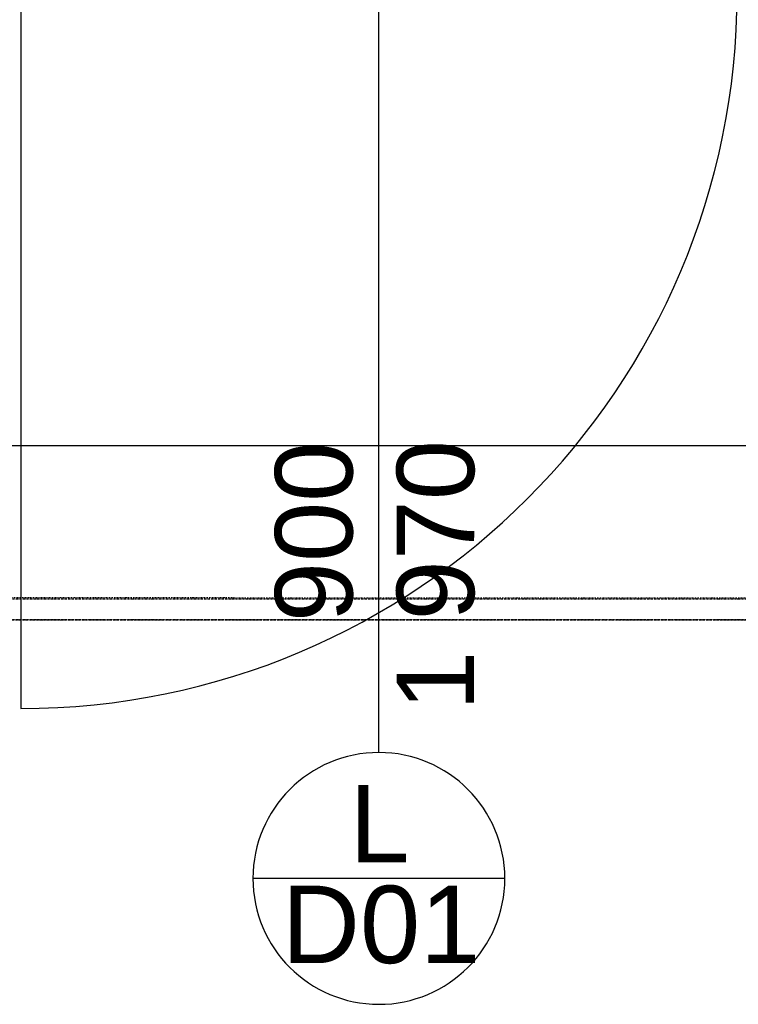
# Model space of a CAD drawing. Header units: millimetres. Extents: x -28761 to 4793, y -4271 to 20239.
# Tile 92 of 256: x -5685 to -4758, y -370 to 901. Entities that reach past the tile are written whole.
import ezdxf

# ---------------------------------------------------------------- set-up
doc = ezdxf.new("R2010")
doc.units = ezdxf.units.MM
doc.header["$MEASUREMENT"] = 0
doc.linetypes.add('Čerchovaná M', pattern=[4.5, 2.5, -0.85, 0.3, -0.85])
doc.linetypes.add('Čerchovaná S', pattern=[3.5, 1.5, -0.85, 0.3, -0.85])
for name, color, linetype in [('5._POHLED ZÁPADNÍ_1_Nové_Konstrukce - nosné', 7, 'Continuous'), ('5._POHLED ZÁPADNÍ_1_Nové_Kresby a obrázky', 7, 'Continuous'), ('5._POHLED ZÁPADNÍ_1_Nové_Otvory – Dveře', 7, 'Continuous'), ('5._POHLED ZÁPADNÍ_1_Nové_Otvory – Značky dveří', 7, 'Continuous'), ('5._POHLED ZÁPADNÍ_1_Otvory – Značky dveří', 7, 'Continuous')]:
    doc.layers.add(name, color=color, linetype=linetype)
doc.styles.add('GENEROVANÝ_STYL_1', font='txt')

msp = doc.modelspace()

# ---------------------------------------------------------------- linework, layer by layer
at = {"layer": '5._POHLED ZÁPADNÍ_1_Nové_Konstrukce - nosné', "color": 1, "linetype": 'Čerchovaná M', "lineweight": 25}
msp.add_line((-161.7, 125.5), (-10060.1, 127), dxfattribs=at)
msp.add_line((-161.7, 125.5), (-10060.1, 127), dxfattribs=at)
at = {"layer": '5._POHLED ZÁPADNÍ_1_Nové_Konstrukce - nosné', "color": 1, "linetype": 'Čerchovaná M', "lineweight": 25, "flags": 128}
for points in [[(-161.7, 152.1), (-10060.1, 153.6)], [(-10060.1, 126.9), (-161.7, 125.4)]]:
    msp.add_lwpolyline(points, dxfattribs=at)
at = {"layer": '5._POHLED ZÁPADNÍ_1_Nové_Kresby a obrázky', "color": 1, "linetype": 'Čerchovaná S', "lineweight": 25}
msp.add_line((-4571.3, 154.2), (-5870.8, 154.4), dxfattribs=at)
at = {"layer": '5._POHLED ZÁPADNÍ_1_Nové_Otvory – Dveře', "color": 1, "linetype": 'Continuous', "lineweight": 25}
for p, q in [((-5683.8, 935.8), (-5684, 11.8)), ((-4696.9, 350.6), (-5746.9, 350.8))]:
    msp.add_line(p, q, dxfattribs=at)
msp.add_arc((-5683.8, 935.8), 924, 269.9912, 359.9912, dxfattribs=at)
at = {"layer": '5._POHLED ZÁPADNÍ_1_Nové_Otvory – Značky dveří', "color": 1, "linetype": 'Continuous', "lineweight": 25}
for p, q in [((-5222, -45.1), (-5221.8, 1300.7)), ((-5059.5, -207.7), (-5384.5, -207.6))]:
    msp.add_line(p, q, dxfattribs=at)
at = {"layer": '5._POHLED ZÁPADNÍ_1_Nové_Otvory – Značky dveří', "color": 1, "linetype": 'Continuous', "lineweight": 25, "flags": 128}
msp.add_lwpolyline([(-5384.5, -207.6, 1), (-5059.5, -207.7, 1)], format="xyb", close=True, dxfattribs=at)

# ---------------------------------------------------------------- texts
at = {"layer": '5._POHLED ZÁPADNÍ_1_Otvory – Značky dveří', "color": 1, "linetype": 'Continuous', "lineweight": 25, "char_height": 100, "style": 'GENEROVANÝ_STYL_1'}
for s, insert, attachment_point, rotation in [('\\A1;{\\pql;\\pt0;\\fArial|b0|i0|c238|p38;900}', (-5254.6, 123.1), 7, 89.9912), ('\\A1;{\\pql;\\pt0;\\fArial|b0|i0|c238|p38;1\xa0970}', (-5199.1, 8.8), 1, 89.9912), ('\\A1;{\\pql;\\pt0;\\fArial|b0|i0|c238|p38;L}', (-5260, -136.9), 4, 359.9912), ('\\A1;{\\pql;\\pt0;\\fArial|b0|i0|c238|p38;D01}', (-5347.3, -267.7), 4, 359.9912)]:
    msp.add_mtext(s, dxfattribs=dict(at, insert=insert, attachment_point=attachment_point, rotation=rotation))

doc.saveas('drawing.dxf')
